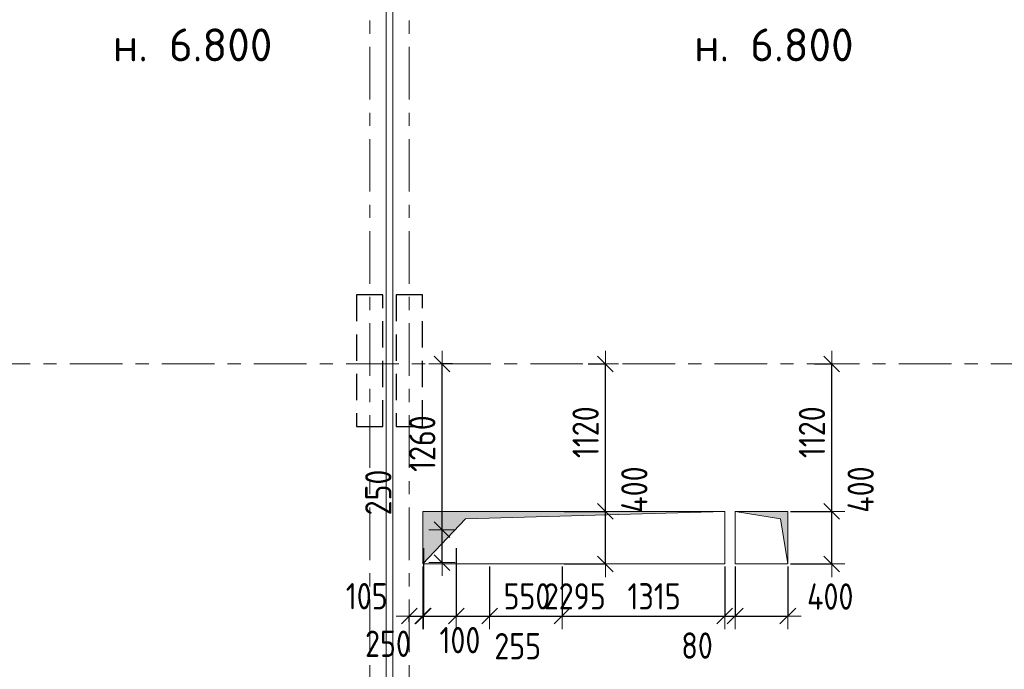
# Model space of a CAD drawing. Header units: metres. Extents: x -38 to 89, y -15 to 21.
# Tile 46 of 129: x 29.89 to 37.37, y 10.48 to 15.42. Entities that reach past the tile are written whole.
import ezdxf

# ---------------------------------------------------------------- set-up
doc = ezdxf.new("R2010")
doc.units = ezdxf.units.M
doc.header["$PDMODE"] = 65
for name, pattern in [('______11', [0.5, 0.4, -0.05, 0, -0.05]), ('______2', [0.27, 0.2, -0.07]), ('______5', [1.1, 0.8, -0.1, 0.1, -0.1])]:
    doc.linetypes.add(name, pattern=pattern)
for name, color, linetype, lineweight in [('XR$2$Осевая линия (1)', 7, '______5', 13), ('XR$3$Перекрытие (1)', 7, 'Continuous', 35), ('XR$3$Текст_ примечание', 7, 'Continuous', 13), ('XR$4$Размерная линия (1)', 7, 'Continuous', 13), ('XR$5$Размерная линия (1)', 7, 'Continuous', 13)]:
    doc.layers.add(name, color=color, linetype=linetype, lineweight=lineweight)
doc.layers.add('XR$3$Макрос проема_ отверстия', color=7, linetype='Continuous', lineweight=13, true_color=0x2d2d2d)
doc.layers.add('XR$7$Стена_ бетон несущ.', color=7, linetype='Continuous', lineweight=70, true_color=0xb4b496)
doc.styles.add('ISOCPEUR', font='txt')
doc.dimstyles.new('DIMSTYLE_3', dxfattribs={"dimtxt": 0.2, "dimasz": 0.2, "dimexe": 0, "dimexo": 0, "dimgap": 0.1, "dimtad": 2, "dimdec": 0, "dimlfac": 1000, "dimrnd": 5, "dimzin": 12, "dimdsep": 46, "dimtxsty": 'ISOCPEUR', "dimblk1": 'ALL_ML_STRICH', "dimblk2": 'ALL_ML_STRICH', "dimsah": 1, "dimcen": 0, "dimclrd": 7, "dimclre": 256, "dimclrt": 7, "dimadec": 0, "dimazin": 0, "dimtfac": 1, "dimtdec": 0, "dimtix": 1, "dimtmove": 2, "dimatfit": 3, "dimfxl": 0, "dimtzin": 0, "dimlwd": 0, "dimlwe": -3, "dimarcsym": 0})
doc.dimstyles.new('DIMSTYLE_6', dxfattribs={"dimtxt": 0.2, "dimasz": 0.2, "dimexe": 0, "dimexo": 0, "dimgap": 0.1, "dimtad": 2, "dimdec": 0, "dimlfac": 1000, "dimrnd": 5, "dimzin": 12, "dimdsep": 46, "dimtxsty": 'ISOCPEUR', "dimblk1": 'ALL_ML_STRICH', "dimblk2": 'ALL_ML_STRICH', "dimsah": 1, "dimcen": 0, "dimclrd": 7, "dimclre": 256, "dimclrt": 7, "dimadec": 0, "dimazin": 0, "dimtfac": 1, "dimtdec": 0, "dimtix": 1, "dimtmove": 2, "dimatfit": 3, "dimfxl": 0, "dimtvp": 1.2, "dimtzin": 0, "dimlwd": 0, "dimlwe": -3, "dimarcsym": 0})
doc.dimstyles.new('DIMSTYLE_7', dxfattribs={"dimtxt": 0.2, "dimasz": 0.2, "dimexe": 0, "dimexo": 0, "dimgap": 0.1, "dimtad": 0, "dimdec": 0, "dimlfac": 1000, "dimrnd": 5, "dimzin": 12, "dimdsep": 46, "dimtxsty": 'ISOCPEUR', "dimblk1": 'ALL_ML_STRICH', "dimblk2": 'ALL_ML_STRICH', "dimsah": 1, "dimcen": 0, "dimclrd": 7, "dimclre": 256, "dimclrt": 7, "dimadec": 0, "dimazin": 0, "dimtfac": 1, "dimtdec": 0, "dimtix": 1, "dimtmove": 2, "dimatfit": 3, "dimfxl": 0, "dimtvp": 1.2, "dimtzin": 0, "dimlwd": 0, "dimlwe": -3, "dimarcsym": 0})

# ---------------------------------------------------------------- blocks, each defined once
blk = doc.blocks.new('Отображение проема', base_point=(-1.1579, -49.3094))
at = {"layer": 'XR$3$Макрос проема_ отверстия', "true_color": 0x000000, "transparency": 33554687}
blk.add_hatch(color=18, dxfattribs=at).paths.add_polyline_path([(-1.1579, -50.1094), (-1.0448, -49.4225), (-0.3579, -49.3094), (-1.1579, -49.3094)])
at = {"layer": 'XR$3$Макрос проема_ отверстия', "transparency": 33554687}
for p, q in [((-1.1579, -50.1094), (-1.1579, -49.3094)), ((-1.1579, -49.3094), (-0.3579, -49.3094)), ((-1.0448, -49.4225), (-0.3579, -49.3094)), ((-1.1579, -50.1094), (-1.0448, -49.4225))]:
    blk.add_line(p, q, dxfattribs=at)
blk = doc.blocks.new('ALL_ML_STRICH')
at = {"color": 0, "linetype": 'ByBlock', "lineweight": -2}
for p, q in [((0, -0.5), (0, 0.5)), ((-1, 0), (0.5, 0)), ((-0.3, -0.3), (0.3, 0.3))]:
    blk.add_line(p, q, dxfattribs=at)
blk = doc.blocks.new('*D63')
at = {"layer": 'DEFPOINTS', "color": 7, "linetype": 'Continuous', "lineweight": 13, "transparency": 33554687}
for p in [(32.957, 11.42), (32.85, 10.884), (32.85, 10.8206)]:
    blk.add_point(p, dxfattribs=at)
at = {"layer": 'XR$4$Размерная линия (1)', "color": 9, "linetype": 'Continuous', "lineweight": -2, "true_color": 0xc7c7c7, "transparency": 33554687}
for p, q in [((32.957, 11.4), (32.957, 10.884)), ((32.85, 10.8406), (32.85, 10.884))]:
    blk.add_line(p, q, dxfattribs=at)
at = {"layer": 'XR$4$Размерная линия (1)', "color": 7, "linetype": 'Continuous', "lineweight": -2, "transparency": 33554687}
blk.add_line((32.85, 10.884), (32.957, 10.884), dxfattribs=at)
at = {"layer": 'XR$4$Размерная линия (1)', "color": 7, "linetype": 'Continuous', "lineweight": 13, "transparency": 33554687, "xscale": 0.2, "yscale": 0.2, "zscale": 0.2, "rotation": 180}
blk.add_blockref('ALL_ML_STRICH', (32.85, 10.884), dxfattribs=at)
at = {"layer": 'XR$4$Размерная линия (1)', "color": 7, "linetype": 'Continuous', "lineweight": 13, "transparency": 33554687, "xscale": 0.2, "yscale": 0.2, "zscale": 0.2}
blk.add_blockref('ALL_ML_STRICH', (32.957, 10.884), dxfattribs=at)
at = {"layer": 'XR$4$Размерная линия (1)', "color": 7, "linetype": 'Continuous', "lineweight": 13, "transparency": 33554687, "insert": (32.5266, 11.0351), "char_height": 0.2, "width": 0.5, "attachment_point": 5, "style": 'ISOCPEUR'}
blk.add_mtext('\\W0.83;\\A1;{105}', dxfattribs=at)
blk = doc.blocks.new('*D64')
at = {"layer": 'DEFPOINTS', "color": 7, "linetype": 'Continuous', "lineweight": 13, "transparency": 33554687}
for p in [(32.957, 11.42), (33.207, 11.42), (32.957, 10.884)]:
    blk.add_point(p, dxfattribs=at)
at = {"layer": 'XR$4$Размерная линия (1)', "color": 9, "linetype": 'Continuous', "lineweight": -2, "true_color": 0xc7c7c7, "transparency": 33554687}
for p, q in [((32.957, 11.4), (32.957, 10.884)), ((33.207, 11.4), (33.207, 10.884))]:
    blk.add_line(p, q, dxfattribs=at)
at = {"layer": 'XR$4$Размерная линия (1)', "color": 7, "linetype": 'Continuous', "lineweight": -2, "transparency": 33554687}
blk.add_line((32.957, 10.884), (33.207, 10.884), dxfattribs=at)
at = {"layer": 'XR$4$Размерная линия (1)', "color": 7, "linetype": 'Continuous', "lineweight": 13, "transparency": 33554687, "xscale": 0.2, "yscale": 0.2, "zscale": 0.2, "rotation": 180}
blk.add_blockref('ALL_ML_STRICH', (32.957, 10.884), dxfattribs=at)
at = {"layer": 'XR$4$Размерная линия (1)', "color": 7, "linetype": 'Continuous', "lineweight": 13, "transparency": 33554687, "xscale": 0.2, "yscale": 0.2, "zscale": 0.2}
blk.add_blockref('ALL_ML_STRICH', (33.207, 10.884), dxfattribs=at)
at = {"layer": 'XR$4$Размерная линия (1)', "color": 7, "linetype": 'Continuous', "lineweight": 13, "transparency": 33554687, "insert": (32.6882, 10.6735), "char_height": 0.2, "width": 0.5, "attachment_point": 5, "style": 'ISOCPEUR'}
blk.add_mtext('\\W0.83;\\A1;{250}', dxfattribs=at)
blk = doc.blocks.new('*D65')
at = {"layer": 'DEFPOINTS', "color": 7, "linetype": 'Continuous', "lineweight": 13, "transparency": 33554687}
for p in [(33.207, 11.42), (33.4609, 11.28), (33.207, 10.884)]:
    blk.add_point(p, dxfattribs=at)
at = {"layer": 'XR$4$Размерная линия (1)', "color": 9, "linetype": 'Continuous', "lineweight": -2, "true_color": 0xc7c7c7, "transparency": 33554687}
for p, q in [((33.207, 11.4), (33.207, 10.884)), ((33.4609, 11.26), (33.4609, 10.884))]:
    blk.add_line(p, q, dxfattribs=at)
at = {"layer": 'XR$4$Размерная линия (1)', "color": 7, "linetype": 'Continuous', "lineweight": -2, "transparency": 33554687}
blk.add_line((33.207, 10.884), (33.4609, 10.884), dxfattribs=at)
at = {"layer": 'XR$4$Размерная линия (1)', "color": 7, "linetype": 'Continuous', "lineweight": 13, "transparency": 33554687, "xscale": 0.2, "yscale": 0.2, "zscale": 0.2, "rotation": 180}
blk.add_blockref('ALL_ML_STRICH', (33.207, 10.884), dxfattribs=at)
at = {"layer": 'XR$4$Размерная линия (1)', "color": 7, "linetype": 'Continuous', "lineweight": 13, "transparency": 33554687, "xscale": 0.2, "yscale": 0.2, "zscale": 0.2}
blk.add_blockref('ALL_ML_STRICH', (33.4609, 10.884), dxfattribs=at)
at = {"layer": 'XR$4$Размерная линия (1)', "color": 7, "linetype": 'Continuous', "lineweight": 13, "transparency": 33554687, "insert": (33.6738, 10.6552), "char_height": 0.2, "width": 0.5, "attachment_point": 5, "style": 'ISOCPEUR'}
blk.add_mtext('\\W0.83;\\A1;{255}', dxfattribs=at)
blk = doc.blocks.new('*D66')
at = {"layer": 'DEFPOINTS', "color": 7, "linetype": 'Continuous', "lineweight": 13, "transparency": 33554687}
for p in [(33.4609, 11.28), (34.0109, 11.28), (33.4609, 10.884)]:
    blk.add_point(p, dxfattribs=at)
at = {"layer": 'XR$4$Размерная линия (1)', "color": 9, "linetype": 'Continuous', "lineweight": -2, "true_color": 0xc7c7c7, "transparency": 33554687}
for p, q in [((33.4609, 11.26), (33.4609, 10.884)), ((34.0109, 11.26), (34.0109, 10.884))]:
    blk.add_line(p, q, dxfattribs=at)
at = {"layer": 'XR$4$Размерная линия (1)', "color": 7, "linetype": 'Continuous', "lineweight": -2, "transparency": 33554687}
blk.add_line((33.4609, 10.884), (34.0109, 10.884), dxfattribs=at)
at = {"layer": 'XR$4$Размерная линия (1)', "color": 7, "linetype": 'Continuous', "lineweight": 13, "transparency": 33554687, "xscale": 0.2, "yscale": 0.2, "zscale": 0.2, "rotation": 180}
blk.add_blockref('ALL_ML_STRICH', (33.4609, 10.884), dxfattribs=at)
at = {"layer": 'XR$4$Размерная линия (1)', "color": 7, "linetype": 'Continuous', "lineweight": 13, "transparency": 33554687, "xscale": 0.2, "yscale": 0.2, "zscale": 0.2}
blk.add_blockref('ALL_ML_STRICH', (34.0109, 10.884), dxfattribs=at)
at = {"layer": 'XR$4$Размерная линия (1)', "color": 7, "linetype": 'Continuous', "lineweight": 13, "transparency": 33554687, "insert": (33.7442, 11.034), "char_height": 0.2, "width": 0.5, "attachment_point": 5, "style": 'ISOCPEUR'}
blk.add_mtext('\\W0.83;\\A1;{550}', dxfattribs=at)
blk = doc.blocks.new('*D67')
at = {"layer": 'DEFPOINTS', "color": 7, "linetype": 'Continuous', "lineweight": 13, "transparency": 33554687}
for p in [(34.0109, 11.28), (35.3269, 11.28), (34.0109, 10.884)]:
    blk.add_point(p, dxfattribs=at)
at = {"layer": 'XR$4$Размерная линия (1)', "color": 9, "linetype": 'Continuous', "lineweight": -2, "true_color": 0xc7c7c7, "transparency": 33554687}
for p, q in [((34.0109, 11.26), (34.0109, 10.884)), ((35.3269, 11.26), (35.3269, 10.884))]:
    blk.add_line(p, q, dxfattribs=at)
at = {"layer": 'XR$4$Размерная линия (1)', "color": 7, "linetype": 'Continuous', "lineweight": -2, "transparency": 33554687}
blk.add_line((34.0109, 10.884), (35.3269, 10.884), dxfattribs=at)
at = {"layer": 'XR$4$Размерная линия (1)', "color": 7, "linetype": 'Continuous', "lineweight": 13, "transparency": 33554687, "xscale": 0.2, "yscale": 0.2, "zscale": 0.2, "rotation": 180}
blk.add_blockref('ALL_ML_STRICH', (34.0109, 10.884), dxfattribs=at)
at = {"layer": 'XR$4$Размерная линия (1)', "color": 7, "linetype": 'Continuous', "lineweight": 13, "transparency": 33554687, "xscale": 0.2, "yscale": 0.2, "zscale": 0.2}
blk.add_blockref('ALL_ML_STRICH', (35.3269, 10.884), dxfattribs=at)
at = {"layer": 'XR$4$Размерная линия (1)', "color": 7, "linetype": 'Continuous', "lineweight": 13, "transparency": 33554687, "insert": (34.7106, 11.034), "char_height": 0.2, "width": 0.666667, "attachment_point": 5, "style": 'ISOCPEUR'}
blk.add_mtext('\\W0.83;\\A1;{1315}', dxfattribs=at)
blk = doc.blocks.new('*D68')
at = {"layer": 'DEFPOINTS', "color": 7, "linetype": 'Continuous', "lineweight": 13, "transparency": 33554687}
for p in [(35.3269, 11.28), (35.7269, 11.28), (35.3269, 10.884)]:
    blk.add_point(p, dxfattribs=at)
at = {"layer": 'XR$4$Размерная линия (1)', "color": 9, "linetype": 'Continuous', "lineweight": -2, "true_color": 0xc7c7c7, "transparency": 33554687}
for p, q in [((35.3269, 11.26), (35.3269, 10.884)), ((35.7269, 11.26), (35.7269, 10.884))]:
    blk.add_line(p, q, dxfattribs=at)
at = {"layer": 'XR$4$Размерная линия (1)', "color": 7, "linetype": 'Continuous', "lineweight": -2, "transparency": 33554687}
blk.add_line((35.3269, 10.884), (35.7269, 10.884), dxfattribs=at)
at = {"layer": 'XR$4$Размерная линия (1)', "color": 7, "linetype": 'Continuous', "lineweight": 13, "transparency": 33554687, "xscale": 0.2, "yscale": 0.2, "zscale": 0.2, "rotation": 180}
blk.add_blockref('ALL_ML_STRICH', (35.3269, 10.884), dxfattribs=at)
at = {"layer": 'XR$4$Размерная линия (1)', "color": 7, "linetype": 'Continuous', "lineweight": 13, "transparency": 33554687, "xscale": 0.2, "yscale": 0.2, "zscale": 0.2}
blk.add_blockref('ALL_ML_STRICH', (35.7269, 10.884), dxfattribs=at)
at = {"layer": 'XR$4$Размерная линия (1)', "color": 7, "linetype": 'Continuous', "lineweight": 13, "transparency": 33554687, "insert": (36.049, 11.0324), "char_height": 0.2, "width": 0.5, "attachment_point": 5, "style": 'ISOCPEUR'}
blk.add_mtext('\\W0.83;\\A1;{400}', dxfattribs=at)
blk = doc.blocks.new('*D69')
at = {"layer": 'DEFPOINTS', "color": 7, "linetype": 'Continuous', "lineweight": 13, "transparency": 33554687}
for p in [(35.7269, 11.68), (35.7269, 11.2799), (36.0599, 11.2799)]:
    blk.add_point(p, dxfattribs=at)
at = {"layer": 'XR$4$Размерная линия (1)', "color": 9, "linetype": 'Continuous', "lineweight": -2, "true_color": 0xc7c7c7, "transparency": 33554687}
for p, q in [((35.7469, 11.68), (36.0599, 11.68)), ((35.7469, 11.2799), (36.0599, 11.2799))]:
    blk.add_line(p, q, dxfattribs=at)
at = {"layer": 'XR$4$Размерная линия (1)', "color": 7, "linetype": 'Continuous', "lineweight": -2, "transparency": 33554687}
blk.add_line((36.0599, 11.2799), (36.0599, 11.68), dxfattribs=at)
at = {"layer": 'XR$4$Размерная линия (1)', "color": 7, "linetype": 'Continuous', "lineweight": 13, "transparency": 33554687, "xscale": 0.2, "yscale": 0.2, "zscale": 0.2}
for p, rotation in [((36.0599, 11.68), 90), ((36.0599, 11.2799), 270)]:
    blk.add_blockref('ALL_ML_STRICH', p, dxfattribs=dict(at, rotation=rotation))
at = {"layer": 'XR$4$Размерная линия (1)', "color": 7, "linetype": 'Continuous', "lineweight": 13, "transparency": 33554687, "insert": (36.2802, 11.8454), "char_height": 0.2, "width": 0.5, "attachment_point": 5, "rotation": 90, "style": 'ISOCPEUR'}
blk.add_mtext('\\W0.83;\\A1;{400}', dxfattribs=at)
blk = doc.blocks.new('*D70')
at = {"layer": 'DEFPOINTS', "color": 7, "linetype": 'Continuous', "lineweight": 13, "transparency": 33554687}
for p in [(35.9101, 12.8), (35.7269, 11.68), (36.0599, 11.68)]:
    blk.add_point(p, dxfattribs=at)
at = {"layer": 'XR$4$Размерная линия (1)', "color": 9, "linetype": 'Continuous', "lineweight": -2, "true_color": 0xc7c7c7, "transparency": 33554687}
for p, q in [((35.9301, 12.8), (36.0599, 12.8)), ((35.7469, 11.68), (36.0599, 11.68))]:
    blk.add_line(p, q, dxfattribs=at)
at = {"layer": 'XR$4$Размерная линия (1)', "color": 7, "linetype": 'Continuous', "lineweight": -2, "transparency": 33554687}
blk.add_line((36.0599, 11.68), (36.0599, 12.8), dxfattribs=at)
at = {"layer": 'XR$4$Размерная линия (1)', "color": 7, "linetype": 'Continuous', "lineweight": 13, "transparency": 33554687, "xscale": 0.2, "yscale": 0.2, "zscale": 0.2}
for p, rotation in [((36.0599, 12.8), 90), ((36.0599, 11.68), 270)]:
    blk.add_blockref('ALL_ML_STRICH', p, dxfattribs=dict(at, rotation=rotation))
at = {"layer": 'XR$4$Размерная линия (1)', "color": 7, "linetype": 'Continuous', "lineweight": 13, "transparency": 33554687, "insert": (35.9099, 12.2817), "char_height": 0.2, "width": 0.666667, "attachment_point": 5, "rotation": 90, "style": 'ISOCPEUR'}
blk.add_mtext('\\W0.83;\\A1;{1120}', dxfattribs=at)
blk = doc.blocks.new('*D71')
at = {"layer": 'DEFPOINTS', "color": 7, "linetype": 'Continuous', "lineweight": 13, "transparency": 33554687}
for p in [(34.0069, 11.68), (34.0069, 11.2799), (34.3399, 11.2799)]:
    blk.add_point(p, dxfattribs=at)
at = {"layer": 'XR$4$Размерная линия (1)', "color": 9, "linetype": 'Continuous', "lineweight": -2, "true_color": 0xc7c7c7, "transparency": 33554687}
for p, q in [((34.0269, 11.68), (34.3399, 11.68)), ((34.0269, 11.2799), (34.3399, 11.2799))]:
    blk.add_line(p, q, dxfattribs=at)
at = {"layer": 'XR$4$Размерная линия (1)', "color": 7, "linetype": 'Continuous', "lineweight": -2, "transparency": 33554687}
blk.add_line((34.3399, 11.2799), (34.3399, 11.68), dxfattribs=at)
at = {"layer": 'XR$4$Размерная линия (1)', "color": 7, "linetype": 'Continuous', "lineweight": 13, "transparency": 33554687, "xscale": 0.2, "yscale": 0.2, "zscale": 0.2}
for p, rotation in [((34.3399, 11.68), 90), ((34.3399, 11.2799), 270)]:
    blk.add_blockref('ALL_ML_STRICH', p, dxfattribs=dict(at, rotation=rotation))
at = {"layer": 'XR$4$Размерная линия (1)', "color": 7, "linetype": 'Continuous', "lineweight": 13, "transparency": 33554687, "insert": (34.5602, 11.8454), "char_height": 0.2, "width": 0.5, "attachment_point": 5, "rotation": 90, "style": 'ISOCPEUR'}
blk.add_mtext('\\W0.83;\\A1;{400}', dxfattribs=at)
blk = doc.blocks.new('*D72')
at = {"layer": 'DEFPOINTS', "color": 7, "linetype": 'Continuous', "lineweight": 13, "transparency": 33554687}
for p in [(34.1901, 12.8), (34.0069, 11.68), (34.3399, 11.68)]:
    blk.add_point(p, dxfattribs=at)
at = {"layer": 'XR$4$Размерная линия (1)', "color": 9, "linetype": 'Continuous', "lineweight": -2, "true_color": 0xc7c7c7, "transparency": 33554687}
for p, q in [((34.2101, 12.8), (34.3399, 12.8)), ((34.0269, 11.68), (34.3399, 11.68))]:
    blk.add_line(p, q, dxfattribs=at)
at = {"layer": 'XR$4$Размерная линия (1)', "color": 7, "linetype": 'Continuous', "lineweight": -2, "transparency": 33554687}
blk.add_line((34.3399, 11.68), (34.3399, 12.8), dxfattribs=at)
at = {"layer": 'XR$4$Размерная линия (1)', "color": 7, "linetype": 'Continuous', "lineweight": 13, "transparency": 33554687, "xscale": 0.2, "yscale": 0.2, "zscale": 0.2}
for p, rotation in [((34.3399, 12.8), 90), ((34.3399, 11.68), 270)]:
    blk.add_blockref('ALL_ML_STRICH', p, dxfattribs=dict(at, rotation=rotation))
at = {"layer": 'XR$4$Размерная линия (1)', "color": 7, "linetype": 'Continuous', "lineweight": 13, "transparency": 33554687, "insert": (34.1899, 12.2817), "char_height": 0.2, "width": 0.666667, "attachment_point": 5, "rotation": 90, "style": 'ISOCPEUR'}
blk.add_mtext('\\W0.83;\\A1;{1120}', dxfattribs=at)
blk = doc.blocks.new('*D73')
at = {"layer": 'DEFPOINTS', "color": 7, "linetype": 'Continuous', "lineweight": 13, "transparency": 33554687}
for p in [(33.1139, 11.54), (33.082, 11.29), (33.0989, 11.29)]:
    blk.add_point(p, dxfattribs=at)
at = {"layer": 'XR$4$Размерная линия (1)', "color": 9, "linetype": 'Continuous', "lineweight": -2, "true_color": 0xc7c7c7, "transparency": 33554687}
for p, q in [((33.0989, 11.54), (33.0989, 11.54)), ((33.0989, 11.29), (33.0989, 11.29))]:
    blk.add_line(p, q, dxfattribs=at)
at = {"layer": 'XR$4$Размерная линия (1)', "color": 7, "linetype": 'Continuous', "lineweight": -2, "transparency": 33554687}
blk.add_line((33.0989, 11.29), (33.0989, 11.54), dxfattribs=at)
at = {"layer": 'XR$4$Размерная линия (1)', "color": 7, "linetype": 'Continuous', "lineweight": 13, "transparency": 33554687, "xscale": 0.2, "yscale": 0.2, "zscale": 0.2}
for p, rotation in [((33.0989, 11.54), 90), ((33.0989, 11.29), 270)]:
    blk.add_blockref('ALL_ML_STRICH', p, dxfattribs=dict(at, rotation=rotation))
at = {"layer": 'XR$4$Размерная линия (1)', "color": 7, "linetype": 'Continuous', "lineweight": 13, "transparency": 33554687, "insert": (32.6148, 11.8232), "char_height": 0.2, "width": 0.5, "attachment_point": 5, "rotation": 90, "style": 'ISOCPEUR'}
blk.add_mtext('\\W0.83;\\A1;{250}', dxfattribs=at)
blk = doc.blocks.new('*D74')
at = {"layer": 'DEFPOINTS', "color": 7, "linetype": 'Continuous', "lineweight": 13, "transparency": 33554687}
for p in [(33.1988, 12.8), (33.0989, 11.54), (33.1139, 11.54)]:
    blk.add_point(p, dxfattribs=at)
at = {"layer": 'XR$4$Размерная линия (1)', "color": 9, "linetype": 'Continuous', "lineweight": -2, "true_color": 0xc7c7c7, "transparency": 33554687}
for p, q in [((33.1788, 12.8), (33.0989, 12.8)), ((33.0989, 11.54), (33.0989, 11.54))]:
    blk.add_line(p, q, dxfattribs=at)
at = {"layer": 'XR$4$Размерная линия (1)', "color": 7, "linetype": 'Continuous', "lineweight": -2, "transparency": 33554687}
blk.add_line((33.0989, 11.54), (33.0989, 12.8), dxfattribs=at)
at = {"layer": 'XR$4$Размерная линия (1)', "color": 7, "linetype": 'Continuous', "lineweight": 13, "transparency": 33554687, "xscale": 0.2, "yscale": 0.2, "zscale": 0.2}
for p, rotation in [((33.0989, 12.8), 90), ((33.0989, 11.54), 270)]:
    blk.add_blockref('ALL_ML_STRICH', p, dxfattribs=dict(at, rotation=rotation))
at = {"layer": 'XR$4$Размерная линия (1)', "color": 7, "linetype": 'Continuous', "lineweight": 13, "transparency": 33554687, "insert": (32.9489, 12.195), "char_height": 0.2, "width": 0.666667, "attachment_point": 5, "rotation": 90, "style": 'ISOCPEUR'}
blk.add_mtext('\\W0.83;\\A1;{1260}', dxfattribs=at)
blk = doc.blocks.new('*D410')
at = {"layer": 'DEFPOINTS', "color": 7, "linetype": 'Continuous', "lineweight": 13, "transparency": 33554687}
for p in [(35.7269, 11.68), (35.7269, 11.2799), (36.0599, 11.2799)]:
    blk.add_point(p, dxfattribs=at)
at = {"layer": 'XR$5$Размерная линия (1)', "color": 9, "linetype": 'Continuous', "lineweight": -2, "true_color": 0xc7c7c7, "transparency": 33554687}
for p, q in [((35.7469, 11.68), (36.0599, 11.68)), ((35.7469, 11.2799), (36.0599, 11.2799))]:
    blk.add_line(p, q, dxfattribs=at)
at = {"layer": 'XR$5$Размерная линия (1)', "color": 7, "linetype": 'Continuous', "lineweight": -2, "transparency": 33554687}
blk.add_line((36.0599, 11.2799), (36.0599, 11.68), dxfattribs=at)
at = {"layer": 'XR$5$Размерная линия (1)', "color": 7, "linetype": 'Continuous', "lineweight": 13, "transparency": 33554687, "xscale": 0.2, "yscale": 0.2, "zscale": 0.2}
for p, rotation in [((36.0599, 11.68), 90), ((36.0599, 11.2799), 270)]:
    blk.add_blockref('ALL_ML_STRICH', p, dxfattribs=dict(at, rotation=rotation))
at = {"layer": 'XR$5$Размерная линия (1)', "color": 7, "linetype": 'Continuous', "lineweight": 13, "transparency": 33554687, "insert": (36.2802, 11.8454), "char_height": 0.2, "width": 0.5, "attachment_point": 5, "rotation": 90, "style": 'ISOCPEUR'}
blk.add_mtext('\\W0.83;\\A1;{400}', dxfattribs=at)
blk = doc.blocks.new('*D411')
at = {"layer": 'DEFPOINTS', "color": 7, "linetype": 'Continuous', "lineweight": 13, "transparency": 33554687}
for p in [(35.9101, 12.8), (35.7269, 11.68), (36.0599, 11.68)]:
    blk.add_point(p, dxfattribs=at)
at = {"layer": 'XR$5$Размерная линия (1)', "color": 9, "linetype": 'Continuous', "lineweight": -2, "true_color": 0xc7c7c7, "transparency": 33554687}
for p, q in [((35.9301, 12.8), (36.0599, 12.8)), ((35.7469, 11.68), (36.0599, 11.68))]:
    blk.add_line(p, q, dxfattribs=at)
at = {"layer": 'XR$5$Размерная линия (1)', "color": 7, "linetype": 'Continuous', "lineweight": -2, "transparency": 33554687}
blk.add_line((36.0599, 11.68), (36.0599, 12.8), dxfattribs=at)
at = {"layer": 'XR$5$Размерная линия (1)', "color": 7, "linetype": 'Continuous', "lineweight": 13, "transparency": 33554687, "xscale": 0.2, "yscale": 0.2, "zscale": 0.2}
for p, rotation in [((36.0599, 12.8), 90), ((36.0599, 11.68), 270)]:
    blk.add_blockref('ALL_ML_STRICH', p, dxfattribs=dict(at, rotation=rotation))
at = {"layer": 'XR$5$Размерная линия (1)', "color": 7, "linetype": 'Continuous', "lineweight": 13, "transparency": 33554687, "insert": (35.9099, 12.2817), "char_height": 0.2, "width": 0.666667, "attachment_point": 5, "rotation": 90, "style": 'ISOCPEUR'}
blk.add_mtext('\\W0.83;\\A1;{1120}', dxfattribs=at)
blk = doc.blocks.new('*D412')
at = {"layer": 'DEFPOINTS', "color": 7, "linetype": 'Continuous', "lineweight": 13, "transparency": 33554687}
for p in [(34.0069, 11.68), (34.0069, 11.2799), (34.3399, 11.2799)]:
    blk.add_point(p, dxfattribs=at)
at = {"layer": 'XR$5$Размерная линия (1)', "color": 9, "linetype": 'Continuous', "lineweight": -2, "true_color": 0xc7c7c7, "transparency": 33554687}
for p, q in [((34.0269, 11.68), (34.3399, 11.68)), ((34.0269, 11.2799), (34.3399, 11.2799))]:
    blk.add_line(p, q, dxfattribs=at)
at = {"layer": 'XR$5$Размерная линия (1)', "color": 7, "linetype": 'Continuous', "lineweight": -2, "transparency": 33554687}
blk.add_line((34.3399, 11.2799), (34.3399, 11.68), dxfattribs=at)
at = {"layer": 'XR$5$Размерная линия (1)', "color": 7, "linetype": 'Continuous', "lineweight": 13, "transparency": 33554687, "xscale": 0.2, "yscale": 0.2, "zscale": 0.2}
for p, rotation in [((34.3399, 11.68), 90), ((34.3399, 11.2799), 270)]:
    blk.add_blockref('ALL_ML_STRICH', p, dxfattribs=dict(at, rotation=rotation))
at = {"layer": 'XR$5$Размерная линия (1)', "color": 7, "linetype": 'Continuous', "lineweight": 13, "transparency": 33554687, "insert": (34.5602, 11.8454), "char_height": 0.2, "width": 0.5, "attachment_point": 5, "rotation": 90, "style": 'ISOCPEUR'}
blk.add_mtext('\\W0.83;\\A1;{400}', dxfattribs=at)
blk = doc.blocks.new('*D413')
at = {"layer": 'DEFPOINTS', "color": 7, "linetype": 'Continuous', "lineweight": 13, "transparency": 33554687}
for p in [(34.1901, 12.8), (34.0069, 11.68), (34.3399, 11.68)]:
    blk.add_point(p, dxfattribs=at)
at = {"layer": 'XR$5$Размерная линия (1)', "color": 9, "linetype": 'Continuous', "lineweight": -2, "true_color": 0xc7c7c7, "transparency": 33554687}
for p, q in [((34.2101, 12.8), (34.3399, 12.8)), ((34.0269, 11.68), (34.3399, 11.68))]:
    blk.add_line(p, q, dxfattribs=at)
at = {"layer": 'XR$5$Размерная линия (1)', "color": 7, "linetype": 'Continuous', "lineweight": -2, "transparency": 33554687}
blk.add_line((34.3399, 11.68), (34.3399, 12.8), dxfattribs=at)
at = {"layer": 'XR$5$Размерная линия (1)', "color": 7, "linetype": 'Continuous', "lineweight": 13, "transparency": 33554687, "xscale": 0.2, "yscale": 0.2, "zscale": 0.2}
for p, rotation in [((34.3399, 12.8), 90), ((34.3399, 11.68), 270)]:
    blk.add_blockref('ALL_ML_STRICH', p, dxfattribs=dict(at, rotation=rotation))
at = {"layer": 'XR$5$Размерная линия (1)', "color": 7, "linetype": 'Continuous', "lineweight": 13, "transparency": 33554687, "insert": (34.1899, 12.2817), "char_height": 0.2, "width": 0.666667, "attachment_point": 5, "rotation": 90, "style": 'ISOCPEUR'}
blk.add_mtext('\\W0.83;\\A1;{1120}', dxfattribs=at)
blk = doc.blocks.new('*D703')
at = {"layer": 'DEFPOINTS', "color": 7, "linetype": 'Continuous', "lineweight": 13, "transparency": 33554687}
for p in [(32.952, 11.28), (32.85, 10.884), (32.85, 10.8206)]:
    blk.add_point(p, dxfattribs=at)
at = {"layer": 'XR$5$Размерная линия (1)', "color": 9, "linetype": 'Continuous', "lineweight": -2, "true_color": 0xc7c7c7, "transparency": 33554687}
for p, q in [((32.952, 11.26), (32.952, 10.884)), ((32.85, 10.8406), (32.85, 10.884))]:
    blk.add_line(p, q, dxfattribs=at)
at = {"layer": 'XR$5$Размерная линия (1)', "color": 7, "linetype": 'Continuous', "lineweight": -2, "transparency": 33554687}
blk.add_line((32.85, 10.884), (32.952, 10.884), dxfattribs=at)
at = {"layer": 'XR$5$Размерная линия (1)', "color": 7, "linetype": 'Continuous', "lineweight": 13, "transparency": 33554687, "xscale": 0.2, "yscale": 0.2, "zscale": 0.2, "rotation": 180}
blk.add_blockref('ALL_ML_STRICH', (32.85, 10.884), dxfattribs=at)
at = {"layer": 'XR$5$Размерная линия (1)', "color": 7, "linetype": 'Continuous', "lineweight": 13, "transparency": 33554687, "xscale": 0.2, "yscale": 0.2, "zscale": 0.2}
blk.add_blockref('ALL_ML_STRICH', (32.952, 10.884), dxfattribs=at)
at = {"layer": 'XR$5$Размерная линия (1)', "color": 7, "linetype": 'Continuous', "lineweight": 13, "transparency": 33554687, "insert": (33.235, 10.701), "char_height": 0.2, "width": 0.5, "attachment_point": 5, "style": 'ISOCPEUR'}
blk.add_mtext('\\W0.83;\\A1;{100}', dxfattribs=at)
blk = doc.blocks.new('*D704')
at = {"layer": 'DEFPOINTS', "color": 7, "linetype": 'Continuous', "lineweight": 13, "transparency": 33554687}
for p in [(32.952, 11.28), (35.247, 11.28), (32.952, 10.884)]:
    blk.add_point(p, dxfattribs=at)
at = {"layer": 'XR$5$Размерная линия (1)', "color": 9, "linetype": 'Continuous', "lineweight": -2, "true_color": 0xc7c7c7, "transparency": 33554687}
for p, q in [((32.952, 11.26), (32.952, 10.884)), ((35.247, 11.26), (35.247, 10.884))]:
    blk.add_line(p, q, dxfattribs=at)
at = {"layer": 'XR$5$Размерная линия (1)', "color": 7, "linetype": 'Continuous', "lineweight": -2, "transparency": 33554687}
blk.add_line((32.952, 10.884), (35.247, 10.884), dxfattribs=at)
at = {"layer": 'XR$5$Размерная линия (1)', "color": 7, "linetype": 'Continuous', "lineweight": 13, "transparency": 33554687, "xscale": 0.2, "yscale": 0.2, "zscale": 0.2, "rotation": 180}
blk.add_blockref('ALL_ML_STRICH', (32.952, 10.884), dxfattribs=at)
at = {"layer": 'XR$5$Размерная линия (1)', "color": 7, "linetype": 'Continuous', "lineweight": 13, "transparency": 33554687, "xscale": 0.2, "yscale": 0.2, "zscale": 0.2}
blk.add_blockref('ALL_ML_STRICH', (35.247, 10.884), dxfattribs=at)
at = {"layer": 'XR$5$Размерная линия (1)', "color": 7, "linetype": 'Continuous', "lineweight": 13, "transparency": 33554687, "insert": (34.1078, 11.034), "char_height": 0.2, "width": 0.666667, "attachment_point": 5, "style": 'ISOCPEUR'}
blk.add_mtext('\\W0.83;\\A1;{2295}', dxfattribs=at)
blk = doc.blocks.new('*D705')
at = {"layer": 'DEFPOINTS', "color": 7, "linetype": 'Continuous', "lineweight": 13, "transparency": 33554687}
for p in [(35.247, 11.28), (35.3269, 11.28), (35.247, 10.884)]:
    blk.add_point(p, dxfattribs=at)
at = {"layer": 'XR$5$Размерная линия (1)', "color": 9, "linetype": 'Continuous', "lineweight": -2, "true_color": 0xc7c7c7, "transparency": 33554687}
for p, q in [((35.247, 11.26), (35.247, 10.884)), ((35.3269, 11.26), (35.3269, 10.884))]:
    blk.add_line(p, q, dxfattribs=at)
at = {"layer": 'XR$5$Размерная линия (1)', "color": 7, "linetype": 'Continuous', "lineweight": -2, "transparency": 33554687}
blk.add_line((35.247, 10.884), (35.3269, 10.884), dxfattribs=at)
at = {"layer": 'XR$5$Размерная линия (1)', "color": 7, "linetype": 'Continuous', "lineweight": 13, "transparency": 33554687, "xscale": 0.2, "yscale": 0.2, "zscale": 0.2}
blk.add_blockref('ALL_ML_STRICH', (35.3269, 10.884), dxfattribs=at)
at = {"layer": 'XR$5$Размерная линия (1)', "color": 7, "linetype": 'Continuous', "lineweight": 13, "transparency": 33554687, "xscale": 0.2, "yscale": 0.2, "zscale": 0.2, "rotation": 180}
blk.add_blockref('ALL_ML_STRICH', (35.247, 10.884), dxfattribs=at)
at = {"layer": 'XR$5$Размерная линия (1)', "color": 7, "linetype": 'Continuous', "lineweight": 13, "transparency": 33554687, "insert": (35.0371, 10.6597), "char_height": 0.2, "width": 0.333333, "attachment_point": 5, "style": 'ISOCPEUR'}
blk.add_mtext('\\W0.83;\\A1;{80}', dxfattribs=at)
blk = doc.blocks.new('*D706')
at = {"layer": 'DEFPOINTS', "color": 7, "linetype": 'Continuous', "lineweight": 13, "transparency": 33554687}
for p in [(35.3269, 11.28), (35.7269, 11.28), (35.3269, 10.884)]:
    blk.add_point(p, dxfattribs=at)
at = {"layer": 'XR$5$Размерная линия (1)', "color": 9, "linetype": 'Continuous', "lineweight": -2, "true_color": 0xc7c7c7, "transparency": 33554687}
for p, q in [((35.3269, 11.26), (35.3269, 10.884)), ((35.7269, 11.26), (35.7269, 10.884))]:
    blk.add_line(p, q, dxfattribs=at)
at = {"layer": 'XR$5$Размерная линия (1)', "color": 7, "linetype": 'Continuous', "lineweight": -2, "transparency": 33554687}
blk.add_line((35.3269, 10.884), (35.7269, 10.884), dxfattribs=at)
at = {"layer": 'XR$5$Размерная линия (1)', "color": 7, "linetype": 'Continuous', "lineweight": 13, "transparency": 33554687, "xscale": 0.2, "yscale": 0.2, "zscale": 0.2, "rotation": 180}
blk.add_blockref('ALL_ML_STRICH', (35.3269, 10.884), dxfattribs=at)
at = {"layer": 'XR$5$Размерная линия (1)', "color": 7, "linetype": 'Continuous', "lineweight": 13, "transparency": 33554687, "xscale": 0.2, "yscale": 0.2, "zscale": 0.2}
blk.add_blockref('ALL_ML_STRICH', (35.7269, 10.884), dxfattribs=at)
at = {"layer": 'XR$5$Размерная линия (1)', "color": 7, "linetype": 'Continuous', "lineweight": 13, "transparency": 33554687, "insert": (36.049, 11.0324), "char_height": 0.2, "width": 0.5, "attachment_point": 5, "style": 'ISOCPEUR'}
blk.add_mtext('\\W0.83;\\A1;{400}', dxfattribs=at)

msp = doc.modelspace()

# ---------------------------------------------------------------- linework, layer by layer
at = {"layer": 'XR$2$Осевая линия (1)', "color": 253, "linetype": '______11', "lineweight": 13, "true_color": 0xa0a0a0, "transparency": 33554687}
for p, q in [((32.55, -3.39), (32.55, 19.78)), ((32.85, -3.39), (32.85, 19.78)), ((-2.63, 12.8), (62.6, 12.8))]:
    msp.add_line(p, q, dxfattribs=at)
at = {"layer": 'XR$3$Перекрытие (1)', "color": 7, "linetype": 'Continuous', "lineweight": 13, "transparency": 33554687}
for p, q in [((32.675, -0.25), (32.675, 16.65)), ((32.725, 16.65), (32.725, -0.25)), ((35.247, 11.68), (32.952, 11.68)), ((32.952, 11.68), (32.952, 11.28)), ((35.247, 11.28), (35.247, 11.68)), ((35.7269, 11.68), (35.3269, 11.6799)), ((35.3269, 11.6799), (35.3269, 11.2799)), ((35.7269, 11.28), (35.7269, 11.68)), ((32.952, 11.28), (32.9911, 11.28)), ((32.9911, 11.28), (35.247, 11.28)), ((35.3269, 11.2799), (35.7269, 11.28))]:
    msp.add_line(p, q, dxfattribs=at)
at = {"layer": 'XR$7$Стена_ бетон несущ.', "color": 253, "linetype": '______2', "lineweight": -3, "true_color": 0xa0a0a0, "transparency": 33554687}
for p, q in [((32.45, 13.325), (32.45, 12.325)), ((32.65, 13.325), (32.45, 13.325)), ((32.65, 12.325), (32.65, 13.325)), ((32.95, 13.325), (32.75, 13.325)), ((32.75, 13.325), (32.75, 12.325)), ((32.95, 12.325), (32.95, 13.325)), ((32.45, 12.325), (32.65, 12.325)), ((32.75, 12.325), (32.95, 12.325))]:
    msp.add_line(p, q, dxfattribs=at)

# ---------------------------------------------------------------- block references
at = {"layer": 'XR$3$Макрос проема_ отверстия', "transparency": 33554687, "xscale": 2.86875, "yscale": 0.5}
msp.add_blockref('Отображение проема', (32.952, 11.68), dxfattribs=at)
at = {"layer": 'XR$3$Макрос проема_ отверстия', "transparency": 33554687, "xscale": 0.500103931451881, "yscale": 0.4999999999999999, "rotation": 270}
msp.add_blockref('Отображение проема', (35.7269, 11.68), dxfattribs=at)

# ---------------------------------------------------------------- texts
at = {"layer": 'XR$3$Текст_ примечание', "transparency": 33554687, "char_height": 0.25, "width": 1.294898, "attachment_point": 7, "style": 'ISOCPEUR'}
for insert in [(30.5976, 15.1005), (35.0144, 15.1005)]:
    msp.add_mtext('\\A1;{\\fISOCPEUR|i0|b0;\\H0.250000;\\W1.000000;\\C7;н. 6.800}\\P', dxfattribs=dict(at, insert=insert))

# ---------------------------------------------------------------- dimensions: what is measured, and where the dimension line sits
at = {"layer": 'XR$4$Размерная линия (1)', "color": 7, "linetype": 'Continuous', "lineweight": 13, "transparency": 33554687}
for base, p1, p2, dimstyle, picture, middle in [((33.0989, 12.8), (33.0989, 11.54), (33.1788, 12.8), 'DIMSTYLE_3', '*D74', (32.9489, 12.195)), ((34.3399, 12.8), (34.0269, 11.68), (34.2101, 12.8), 'DIMSTYLE_3', '*D72', (34.1899, 12.2817)), ((36.0599, 12.8), (35.7469, 11.68), (35.9301, 12.8), 'DIMSTYLE_3', '*D70', (35.9099, 12.2817)), ((33.0989, 11.54), (33.0989, 11.29), (33.0989, 11.54), 'DIMSTYLE_6', '*D73', (32.6148, 11.8232)), ((34.3399, 11.68), (34.0269, 11.2799), (34.0269, 11.68), 'DIMSTYLE_7', '*D71', (34.5602, 11.8454)), ((36.0599, 11.68), (35.7469, 11.2799), (35.7469, 11.68), 'DIMSTYLE_7', '*D69', (36.2802, 11.8454))]:
    dim = msp.add_linear_dim(base=base, p1=p1, p2=p2, angle=90, dimstyle=dimstyle, override={"dimpost": '<>', "dimclrd": 7, "dimclre": 9, "dimclrt": 7, "dimlwd": 0, "dimlwe": 65533}, dxfattribs=at)
    dim.commit()
    dim.dimension.update_dxf_attribs({"geometry": picture, "text_midpoint": middle, "dimtype": 160})
for base, p1, p2, dimstyle, picture, middle in [((32.957, 10.884), (32.85, 10.8406), (32.957, 11.4), 'DIMSTYLE_6', '*D63', (32.5266, 11.0351)), ((33.207, 10.884), (32.957, 11.4), (33.207, 11.4), 'DIMSTYLE_7', '*D64', (32.6882, 10.6735)), ((33.4609, 10.884), (33.207, 11.4), (33.4609, 11.26), 'DIMSTYLE_7', '*D65', (33.6738, 10.6552)), ((34.0109, 10.884), (33.4609, 11.26), (34.0109, 11.26), 'DIMSTYLE_3', '*D66', (33.7442, 11.034)), ((35.3269, 10.884), (34.0109, 11.26), (35.3269, 11.26), 'DIMSTYLE_3', '*D67', (34.7106, 11.034)), ((35.7269, 10.884), (35.3269, 11.26), (35.7269, 11.26), 'DIMSTYLE_6', '*D68', (36.049, 11.0324))]:
    dim = msp.add_linear_dim(base=base, p1=p1, p2=p2, dimstyle=dimstyle, override={"dimpost": '<>', "dimclrd": 7, "dimclre": 9, "dimclrt": 7, "dimlwd": 0, "dimlwe": 65533}, dxfattribs=at)
    dim.commit()
    dim.dimension.update_dxf_attribs({"geometry": picture, "text_midpoint": middle, "dimtype": 160})
at = {"layer": 'XR$5$Размерная линия (1)', "color": 7, "linetype": 'Continuous', "lineweight": 13, "transparency": 33554687}
for base, p1, p2, dimstyle, picture, middle in [((34.3399, 12.8), (34.0269, 11.68), (34.2101, 12.8), 'DIMSTYLE_3', '*D413', (34.1899, 12.2817)), ((36.0599, 12.8), (35.7469, 11.68), (35.9301, 12.8), 'DIMSTYLE_3', '*D411', (35.9099, 12.2817)), ((34.3399, 11.68), (34.0269, 11.2799), (34.0269, 11.68), 'DIMSTYLE_7', '*D412', (34.5602, 11.8454)), ((36.0599, 11.68), (35.7469, 11.2799), (35.7469, 11.68), 'DIMSTYLE_7', '*D410', (36.2802, 11.8454))]:
    dim = msp.add_linear_dim(base=base, p1=p1, p2=p2, angle=90, dimstyle=dimstyle, override={"dimpost": '<>', "dimclrd": 7, "dimclre": 9, "dimclrt": 7, "dimlwd": 0, "dimlwe": 65533}, dxfattribs=at)
    dim.commit()
    dim.dimension.update_dxf_attribs({"geometry": picture, "text_midpoint": middle, "dimtype": 160})
for base, p1, p2, dimstyle, picture, middle in [((32.952, 10.884), (32.85, 10.8406), (32.952, 11.26), 'DIMSTYLE_7', '*D703', (33.235, 10.701)), ((35.247, 10.884), (32.952, 11.26), (35.247, 11.26), 'DIMSTYLE_3', '*D704', (34.1078, 11.034)), ((35.3269, 10.884), (35.247, 11.26), (35.3269, 11.26), 'DIMSTYLE_7', '*D705', (35.0371, 10.6597)), ((35.7269, 10.884), (35.3269, 11.26), (35.7269, 11.26), 'DIMSTYLE_6', '*D706', (36.049, 11.0324))]:
    dim = msp.add_linear_dim(base=base, p1=p1, p2=p2, dimstyle=dimstyle, override={"dimpost": '<>', "dimclrd": 7, "dimclre": 9, "dimclrt": 7, "dimlwd": 0, "dimlwe": 65533}, dxfattribs=at)
    dim.commit()
    dim.dimension.update_dxf_attribs({"geometry": picture, "text_midpoint": middle, "dimtype": 160})

doc.saveas('drawing.dxf')
